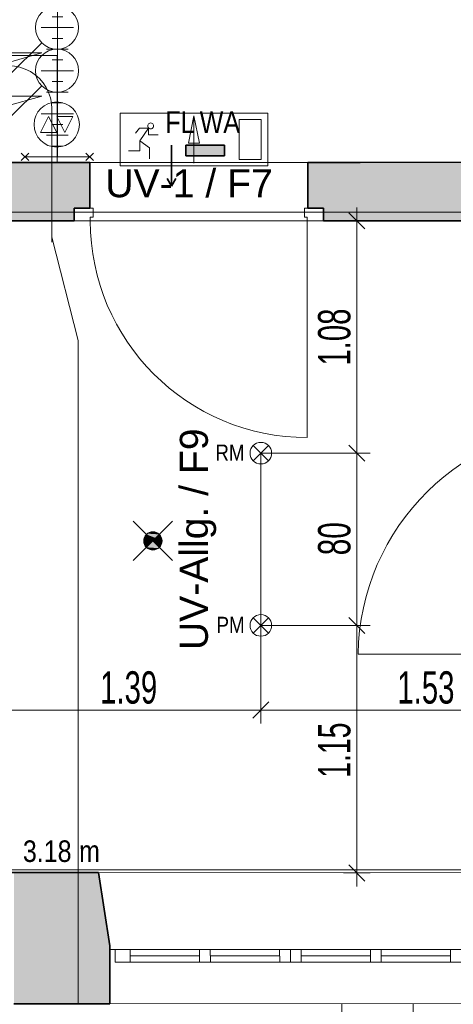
# Model space of a CAD drawing. Extents: x -321 to 526, y -52 to 542.
# Tile 32 of 56: x -8 to 33, y 214 to 305. Entities that reach past the tile are written whole.
import ezdxf
from ezdxf.lldxf.tags import DXFTag

# ---------------------------------------------------------------- set-up
doc = ezdxf.new("R2010")
doc.units = 0
doc.layers.get('0').update_dxf_attribs({"lineweight": 35})
for name, color, linetype, lineweight, true_color in [('Bereich UV Allg.', 7, 'Continuous', 18, 0xff6600), ('E_445_Sicherheitsbeleuchtung_SiBel', 7, 'Continuous', 18, 0x009900), ('E_449_Niederspannungsinstallationen_Schalter', 1, 'Continuous', 18, 0xff0000), ('E_449_Niederspannungsinstallationen_Stromkreise', 1, 'Continuous', 25, 0xff0000)]:
    doc.layers.add(name, color=color, linetype=linetype, lineweight=lineweight, true_color=true_color)
for name, color, linetype, lineweight in [('D-501 Deckenspiegel Beleuchtung_BM_PM_NB', 7, 'Continuous', 25), ('D-501 Deckenspiegel Gebäude', 7, 'Continuous', 25), ('D-501 Deckenspiegel Text_Maß', 7, 'Continuous', 25)]:
    doc.layers.add(name, color=color, linetype=linetype, lineweight=lineweight)
doc.layers.add('E_Hilfslinie', color=2, linetype='Continuous', lineweight=13, true_color=0xffff00, plot=False)
doc.styles.get("Standard").update_dxf_attribs({"font": 'arial.ttf'})
tags = doc.linetypes.add('ALL_S14', pattern=[0.1, 0.05, -0.05]).pattern_tags.tags
tags[6:7] = [DXFTag(74, 4), DXFTag(75, 0), DXFTag(340, '0'), DXFTag(46, 1.0), DXFTag(50, 0.0), DXFTag(44, 0.0), DXFTag(45, 0.0)]
tags[4:5] = [DXFTag(74, 4), DXFTag(75, 0), DXFTag(340, '0'), DXFTag(46, 1.0), DXFTag(50, 0.0), DXFTag(44, 0.0), DXFTag(45, 0.0)]
tags = doc.linetypes.add('PUNKT2_S9', pattern=[0.025, 0, -0.025]).pattern_tags.tags
tags[6:7] = [DXFTag(74, 4), DXFTag(75, 0), DXFTag(340, '0'), DXFTag(46, 1.0), DXFTag(50, 0.0), DXFTag(44, 0.0), DXFTag(45, 0.0)]
tags[4:5] = [DXFTag(74, 4), DXFTag(75, 0), DXFTag(340, '0'), DXFTag(46, 1.0), DXFTag(50, 0.0), DXFTag(44, 0.0), DXFTag(45, 0.0)]

# ---------------------------------------------------------------- blocks, each defined once
blk = doc.blocks.new('Referenz-A07MYS7IRK', base_point=(-281.008, -47.122))
at = {"layer": 'D-501 Deckenspiegel Beleuchtung_BM_PM_NB', "color": 0, "lineweight": 35}
for p, q in [((6.445, 293.434), (6.445, 289.634)), ((11.371, 293.434), (7.771, 293.434)), ((7.771, 293.434), (7.771, 292.434)), ((11.371, 292.434), (11.371, 293.434)), ((7.771, 292.434), (11.371, 292.434)), ((6.445, 289.634), (6.045, 290.327)), ((6.445, 289.634), (6.845, 290.327))]:
    blk.add_line(p, q, dxfattribs=at)
at = {"layer": 'D-501 Deckenspiegel Beleuchtung_BM_PM_NB', "color": 0, "lineweight": 13}
for p, q in [((14.02, 264.122), (15.435, 265.536)), ((14.02, 265.536), (15.435, 264.122)), ((14.02, 248.122), (15.435, 249.536)), ((14.02, 249.536), (15.435, 248.122)), ((13.978, 240.218), (15.478, 241.718)), ((14.728, 240.968), (14.728, 242.218)), ((-12.977, 240.968), (14.728, 240.968)), ((14.728, 240.968), (14.728, 239.718)), ((14.728, 240.968), (45.347, 240.968))]:
    blk.add_line(p, q, dxfattribs=at)
for centre in [(14.728, 264.829), (14.728, 248.829)]:
    blk.add_circle(centre, 1, dxfattribs=at)
at = {"layer": 'D-501 Deckenspiegel Beleuchtung_BM_PM_NB', "color": 0, "lineweight": 35}
for points in [[(7.771, 292.434), (7.771, 293.434), (7.771, 293.434)], [(7.771, 292.434), (7.771, 293.434), (11.371, 292.434)], [(11.371, 292.434), (7.771, 293.434), (11.371, 293.434)], [(11.371, 292.434), (11.371, 293.434), (11.371, 292.434)]]:
    blk.add_solid(points, dxfattribs=at)
at = {"layer": 'D-501 Deckenspiegel Gebäude', "color": 0, "lineweight": 13}
for p, q in [((-52.71, 301.755), (-4.17, 301.755)), ((-4.17, 301.755), (-4.17, 291.835)), ((-4.17, 291.835), (-52.71, 291.835)), ((-0.829, 287.595), (-2.589, 287.595)), ((-2.589, 287.595), (-2.589, 286.395)), ((-0.829, 286.735), (-0.829, 287.595)), ((18.771, 286.734), (18.771, 287.594)), ((18.771, 287.594), (19.071, 287.594)), ((-2.589, 286.395), (-1.089, 286.395)), ((-0.829, 286.735), (-1.089, 286.735)), ((-1.089, 286.735), (-1.089, 286.395)), ((18.771, 286.734), (19.031, 286.734)), ((19.031, 286.734), (19.031, 286.394)), ((19.031, 286.394), (19.031, 266.274)), ((20.531, 286.394), (19.031, 286.394)), ((45.347, 246.169), (23.751, 246.169)), ((1.222, 218.727), (0.724, 218.727)), ((1.222, 217.567), (1.222, 218.727)), ((1.222, 218.727), (2.622, 218.727)), ((2.622, 218.727), (32.32, 218.727)), ((2.622, 217.567), (2.622, 218.727)), ((2.622, 218.727), (2.622, 217.567)), ((9.042, 218.723), (9.051, 217.563)), ((10.042, 218.731), (10.051, 217.571)), ((16.467, 218.719), (16.476, 217.559)), ((17.467, 218.727), (17.476, 217.567)), ((18.467, 218.735), (18.476, 217.575)), ((24.886, 218.731), (24.896, 217.571)), ((25.886, 218.739), (25.896, 217.579)), ((32.32, 218.727), (32.32, 217.567)), ((32.32, 218.727), (33.72, 218.727)), ((32.32, 217.567), (32.32, 218.727)), ((2.622, 218.147), (9.047, 218.147)), ((10.047, 218.147), (16.471, 218.147)), ((18.471, 218.155), (24.891, 218.151)), ((25.891, 218.151), (32.32, 218.147)), ((2.622, 217.567), (1.222, 217.567)), ((32.32, 217.567), (2.622, 217.567)), ((33.72, 217.567), (32.32, 217.567)), ((0.724, 213.67), (34.339, 213.709)), ((22.245, 162.446), (22.244, 213.686)), ((28.845, 155.846), (28.844, 213.686))]:
    blk.add_line(p, q, dxfattribs=at)
at = {"layer": 'D-501 Deckenspiegel Gebäude', "color": 0, "linetype": 'ALL_S14', "lineweight": 13, "ltscale": 0.13}
for p, q in [((-4.647, 296.804), (-4.647, 284.433)), ((-4.662, 284.873), (-2.201, 275.28)), ((-2.201, 275.28), (-2.201, 213.67))]:
    blk.add_line(p, q, dxfattribs=at)
at = {"layer": 'D-501 Deckenspiegel Gebäude', "color": 0, "lineweight": 35}
for p, q in [((-26.551, 291.833), (-1.129, 291.832)), ((-1.129, 287.595), (-1.129, 291.832)), ((23.953, 291.835), (19.071, 291.833)), ((19.071, 291.833), (19.071, 287.594)), ((23.953, 291.835), (34.125, 291.845)), ((-2.589, 286.395), (-2.589, 287.595)), ((-2.589, 287.595), (-2.589, 287.595)), ((-2.589, 287.595), (-1.129, 287.595)), ((20.531, 287.594), (19.071, 287.594)), ((20.531, 287.594), (20.531, 286.394)), ((-2.589, 286.395), (-26.551, 286.395)), ((23.953, 286.396), (20.531, 286.396)), ((23.953, 286.396), (34.24, 286.398)), ((-0.327, 225.878), (-38.893, 225.878)), ((0.724, 219.066), (-0.327, 225.878)), ((0.724, 213.67), (0.724, 219.066)), ((-8.179, 213.673), (-1.339, 213.67)), ((-1.339, 213.67), (0.724, 213.67))]:
    blk.add_line(p, q, dxfattribs=at)
at = {"layer": 'D-501 Deckenspiegel Gebäude', "color": 0, "linetype": 'PUNKT2_S9', "lineweight": 13, "ltscale": 0.13}
for p, q in [((-1.129, 291.832), (19.071, 291.831)), ((-1.169, 286.395), (19.031, 286.394)), ((-0.317, 225.878), (35.197, 225.843))]:
    blk.add_line(p, q, dxfattribs=at)
at = {"layer": 'D-501 Deckenspiegel Gebäude', "color": 0, "linetype": 'ALL_S14', "lineweight": 13, "ltscale": 0.13}
blk.add_ellipse((-8.647, 296.801), major_axis=(4, -0.003), ratio=1, start_param=0, end_param=3.142848, dxfattribs=at)
at = {"layer": 'D-501 Deckenspiegel Gebäude', "color": 0, "lineweight": 13}
for centre, major_axis, end_param in [((19.031, 286.395), (-20.12, 0), 1.570796), ((45.347, 245.892), (0, 21.596), 1.557995)]:
    blk.add_ellipse(centre, major_axis=major_axis, ratio=1, start_param=0, end_param=end_param, dxfattribs=at)
at = {"layer": 'D-501 Deckenspiegel Gebäude', "color": 0, "linetype": 'PUNKT2_S9', "lineweight": 35, "ltscale": 0.35}
for points in [[(-26.551, 286.395), (-26.551, 291.833), (-2.589, 286.395)], [(-2.589, 287.595), (-26.551, 291.833), (-2.589, 291.832)], [(-2.589, 286.395), (-26.551, 291.833), (-2.589, 287.595)], [(-2.589, 287.595), (-2.589, 291.832), (-1.129, 287.595)], [(-1.129, 291.832), (-2.589, 291.832), (-1.129, 291.832)], [(-1.129, 287.595), (-2.589, 291.832), (-1.129, 291.832)]]:
    blk.add_solid(points, dxfattribs=at)
at = {"layer": 'D-501 Deckenspiegel Gebäude', "color": 0, "lineweight": 13}
for points in [[(20.531, 287.594), (19.071, 291.833), (20.531, 291.834)], [(19.071, 287.594), (19.071, 291.833), (20.531, 287.594)], [(23.947, 286.396), (20.531, 291.834), (23.947, 291.835)], [(20.531, 287.594), (20.531, 291.834), (23.947, 286.396)], [(23.947, 286.396), (23.947, 291.835), (23.953, 286.396)], [(23.953, 286.396), (23.947, 291.835), (23.953, 291.835)], [(34.135, 286.398), (23.953, 291.835), (34.135, 291.845)], [(23.953, 286.396), (23.953, 291.835), (34.135, 286.398)], [(20.531, 286.394), (20.531, 287.594), (23.947, 286.396)]]:
    blk.add_solid(points, dxfattribs=at)
at = {"layer": 'D-501 Deckenspiegel Gebäude', "color": 0, "linetype": 'PUNKT2_S9', "lineweight": 13, "ltscale": 0.13}
for points in [[(-8.169, 213.673), (-8.169, 225.878), (-1.329, 213.67)], [(-1.329, 213.67), (-8.169, 225.878), (-1.329, 225.878)], [(-1.329, 213.67), (-1.329, 225.878), (-0.317, 213.67)], [(-0.317, 213.67), (-1.329, 225.878), (-0.317, 225.878)], [(-0.317, 213.67), (-0.317, 225.878), (0.724, 213.67)], [(0.724, 213.67), (-0.317, 225.878), (0.724, 219.13)], [(0.724, 213.67), (0.724, 219.13), (0.733, 217.567)], [(0.733, 217.567), (0.724, 219.13), (0.733, 219.066)]]:
    blk.add_solid(points, dxfattribs=at)
at = {"layer": 'D-501 Deckenspiegel Text_Maß', "color": 0, "lineweight": 13}
for p, q in [((24.381, 285.647), (22.881, 287.147)), ((23.631, 286.397), (23.631, 287.647)), ((23.631, 286.397), (22.381, 286.397)), ((23.631, 286.397), (24.881, 286.397)), ((23.631, 264.829), (23.631, 286.397)), ((24.381, 264.079), (22.881, 265.579)), ((23.631, 264.829), (22.381, 264.829)), ((23.631, 264.829), (24.881, 264.829)), ((23.631, 248.829), (23.631, 264.829)), ((23.631, 248.829), (22.381, 248.829)), ((24.381, 248.079), (22.881, 249.579)), ((23.631, 248.829), (24.881, 248.829)), ((23.631, 233.499), (23.631, 248.829)), ((23.631, 225.843), (23.631, 233.499)), ((24.381, 225.093), (22.881, 226.593)), ((23.631, 225.843), (22.381, 225.843)), ((23.631, 225.843), (24.881, 225.843)), ((23.631, 225.843), (23.631, 224.593))]:
    blk.add_line(p, q, dxfattribs=at)
at = {"layer": 'D-501 Deckenspiegel Text_Maß', "color": 0, "linetype": 'PUNKT2_S9', "lineweight": 13, "ltscale": 0.13}
for p, q in [((14.728, 264.829), (14.728, 240.968)), ((23.631, 264.829), (14.728, 264.829)), ((23.631, 248.829), (14.728, 248.829))]:
    blk.add_line(p, q, dxfattribs=at)
at = {"layer": 'D-501 Deckenspiegel Beleuchtung_BM_PM_NB', "color": 0, "lineweight": 18, "char_height": 2, "attachment_point": 1, "rotation": 0.00935}
for s, insert in [('{\\W0.83;\\fArial;FL}', (5.865, 296.565)), ('{\\W0.83;\\fArial;WA}', (9.058, 296.566))]:
    blk.add_mtext(s, dxfattribs=dict(at, insert=insert))
at = {"layer": 'D-501 Deckenspiegel Beleuchtung_BM_PM_NB', "color": 0, "lineweight": 13, "char_height": 1.5, "attachment_point": 1}
for s, insert in [('{\\W0.83;\\fArial;RM}', (10.511, 265.629)), ('{\\W0.83;\\fArial;PM}', (10.615, 249.629))]:
    blk.add_mtext(s, dxfattribs=dict(at, insert=insert))
at = {"layer": 'D-501 Deckenspiegel Beleuchtung_BM_PM_NB', "color": 0, "lineweight": -2, "char_height": 3, "attachment_point": 1}
for s, insert in [('{\\W0.65;\\fArial;1.39}', (-0.182, 244.569)), ('{\\W0.65;\\fArial;1.53}', (27.382, 244.569))]:
    blk.add_mtext(s, dxfattribs=dict(at, insert=insert))
at = {"layer": 'D-501 Deckenspiegel Text_Maß', "color": 0, "lineweight": -2, "char_height": 3, "attachment_point": 1, "rotation": 90}
for s, insert in [('{\\W0.65;\\fArial;1.08}', (20.032, 272.956)), ('{\\W0.66;\\fArial;80}', (20.032, 255.342)), ('{\\W0.63;\\fArial;1.15}', (20.032, 234.673))]:
    blk.add_mtext(s, dxfattribs=dict(at, insert=insert))
at = {"layer": 'D-501 Deckenspiegel Text_Maß', "color": 0, "lineweight": 18, "char_height": 2, "attachment_point": 1}
for s, insert in [('{\\W0.83;\\fArial;3.18}', (-7.339, 228.863)), ('{\\W0.83;\\fArial;m}', (-2.126, 228.863))]:
    blk.add_mtext(s, dxfattribs=dict(at, insert=insert))
blk = doc.blocks.new('Polylinie-A07MYS7URK', base_point=(-155.211, 226.139))
at = {"color": 0, "linetype": 'ByBlock', "lineweight": -2, "ltscale": 0.18}
for p, q in [((-155.211, 287.177), (45.34, 287.218)), ((45.34, 226.139), (-155.211, 226.139))]:
    blk.add_line(p, q, dxfattribs=at)
blk = doc.blocks.new('Blockreferenz-A07MYSCORK', base_point=(-7.492, 291.996))
at = {"color": 0, "linetype": 'ByBlock', "lineweight": -2, "ltscale": 0.13}
for p, q in [((-4.639, 317.35), (-3.639, 317.35)), ((-4.139, 292.35), (-4.139, 318.077)), ((-5.639, 316.35), (-2.639, 316.35)), ((-4.639, 315.35), (-3.639, 315.35)), ((-5.139, 314.35), (-3.139, 314.35)), ((-4.639, 313.35), (-3.639, 313.35)), ((-5.639, 312.35), (-2.639, 312.35)), ((-4.639, 311.35), (-3.639, 311.35)), ((-5.139, 310.35), (-3.139, 310.35)), ((-4.639, 309.35), (-3.639, 309.35)), ((-5.639, 308.35), (-2.639, 308.35)), ((-4.639, 307.35), (-3.639, 307.35)), ((-5.139, 306.35), (-3.139, 306.35)), ((-4.639, 305.35), (-3.639, 305.35)), ((-5.639, 304.35), (-2.639, 304.35)), ((-4.639, 303.35), (-3.639, 303.35)), ((-5.139, 302.35), (-3.139, 302.35)), ((-4.639, 301.35), (-3.639, 301.35)), ((-5.639, 300.35), (-2.639, 300.35)), ((-4.639, 299.35), (-3.639, 299.35)), ((-5.139, 298.35), (-3.139, 298.35)), ((-4.639, 297.35), (-3.639, 297.35)), ((-5.639, 296.35), (-2.639, 296.35)), ((-4.639, 295.35), (-3.639, 295.35)), ((-5.139, 294.35), (-3.139, 294.35)), ((-6.785, 291.996), (-7.492, 292.703)), ((-7.492, 291.996), (-6.785, 292.703)), ((-4.639, 293.35), (-3.639, 293.35)), ((-1.492, 291.996), (-0.785, 292.703)), ((-0.785, 291.996), (-1.492, 292.703)), ((-7.139, 292.35), (-4.139, 292.35)), ((-1.139, 292.35), (-4.139, 292.35))]:
    blk.add_line(p, q, dxfattribs=at)
blk = doc.blocks.new('Blockreferenz-A07MYSDURK', base_point=(2.896, 254.862))
at = {"color": 0, "linetype": 'ByBlock', "lineweight": -2, "ltscale": 0.18}
for p, q in [((6.533, 258.499), (2.896, 254.862)), ((6.533, 254.862), (2.896, 258.499))]:
    blk.add_line(p, q, dxfattribs=at)
blk.add_circle((4.715, 256.68), 0.85, dxfattribs=at)
for points in [[(3.906, 256.943), (4.452, 256.943), (3.957, 257.066)], [(3.957, 257.066), (4.329, 257.066), (4.027, 257.18)], [(3.957, 257.066), (4.452, 256.943), (4.329, 257.066)], [(4.027, 257.18), (4.215, 257.18), (4.114, 257.281)], [(4.027, 257.18), (4.329, 257.066), (4.215, 257.18)], [(4.114, 257.281), (5.316, 257.281), (4.197, 257.355)], [(4.452, 256.943), (4.977, 256.943), (4.114, 257.281)], [(4.114, 257.281), (4.977, 256.943), (5.316, 257.281)], [(4.197, 257.355), (5.232, 257.355), (4.29, 257.416)], [(4.197, 257.355), (5.316, 257.281), (5.232, 257.355)], [(4.29, 257.416), (5.14, 257.416), (4.389, 257.466)], [(4.29, 257.416), (5.232, 257.355), (5.14, 257.416)], [(4.389, 257.466), (5.04, 257.466), (4.495, 257.501)], [(4.389, 257.466), (5.14, 257.416), (5.04, 257.466)], [(4.495, 257.501), (4.935, 257.501), (4.604, 257.523)], [(4.495, 257.501), (5.04, 257.466), (4.935, 257.501)], [(4.604, 257.523), (4.826, 257.523), (4.715, 257.53)], [(4.604, 257.523), (4.935, 257.501), (4.826, 257.523)], [(4.977, 256.943), (5.523, 256.943), (5.101, 257.066)], [(5.101, 257.066), (5.472, 257.066), (5.214, 257.18)], [(5.101, 257.066), (5.523, 256.943), (5.472, 257.066)], [(5.214, 257.18), (5.402, 257.18), (5.316, 257.281)], [(5.214, 257.18), (5.472, 257.066), (5.402, 257.18)], [(3.865, 256.68), (4.715, 256.68), (3.875, 256.813)], [(3.875, 256.547), (4.582, 256.547), (3.865, 256.68)], [(3.865, 256.68), (4.582, 256.547), (4.715, 256.68)], [(3.875, 256.813), (4.582, 256.813), (3.906, 256.943)], [(3.875, 256.813), (4.715, 256.68), (4.582, 256.813)], [(3.906, 256.418), (4.452, 256.418), (3.875, 256.547)], [(3.875, 256.547), (4.452, 256.418), (4.582, 256.547)], [(3.906, 256.943), (4.582, 256.813), (4.452, 256.943)], [(3.957, 256.294), (4.329, 256.294), (3.906, 256.418)], [(3.906, 256.418), (4.329, 256.294), (4.452, 256.418)], [(4.027, 256.181), (4.215, 256.181), (3.957, 256.294)], [(3.957, 256.294), (4.215, 256.181), (4.329, 256.294)], [(4.027, 256.181), (4.114, 256.079), (4.215, 256.181)], [(4.114, 256.079), (5.316, 256.079), (4.715, 256.68)], [(4.197, 256.006), (5.232, 256.006), (4.114, 256.079)], [(4.114, 256.079), (5.232, 256.006), (5.316, 256.079)], [(4.582, 256.813), (4.848, 256.813), (4.452, 256.943)], [(4.452, 256.943), (4.848, 256.813), (4.977, 256.943)], [(4.582, 256.813), (4.715, 256.68), (4.848, 256.813)], [(4.715, 256.68), (5.565, 256.68), (4.848, 256.813)], [(4.848, 256.547), (5.554, 256.547), (4.715, 256.68)], [(4.715, 256.68), (5.554, 256.547), (5.565, 256.68)], [(4.848, 256.813), (5.554, 256.813), (4.977, 256.943)], [(4.848, 256.813), (5.565, 256.68), (5.554, 256.813)], [(4.977, 256.418), (5.523, 256.418), (4.848, 256.547)], [(4.848, 256.547), (5.523, 256.418), (5.554, 256.547)], [(4.977, 256.943), (5.554, 256.813), (5.523, 256.943)], [(5.101, 256.294), (5.472, 256.294), (4.977, 256.418)], [(4.977, 256.418), (5.472, 256.294), (5.523, 256.418)], [(5.214, 256.181), (5.402, 256.181), (5.101, 256.294)], [(5.101, 256.294), (5.402, 256.181), (5.472, 256.294)], [(5.214, 256.181), (5.316, 256.079), (5.402, 256.181)], [(4.29, 255.944), (5.14, 255.944), (4.197, 256.006)], [(4.197, 256.006), (5.14, 255.944), (5.232, 256.006)], [(4.389, 255.895), (5.04, 255.895), (4.29, 255.944)], [(4.29, 255.944), (5.04, 255.895), (5.14, 255.944)], [(4.495, 255.859), (4.935, 255.859), (4.389, 255.895)], [(4.389, 255.895), (4.935, 255.859), (5.04, 255.895)], [(4.604, 255.837), (4.826, 255.837), (4.495, 255.859)], [(4.495, 255.859), (4.826, 255.837), (4.935, 255.859)], [(4.604, 255.837), (4.715, 255.83), (4.826, 255.837)]]:
    blk.add_solid(points, dxfattribs=at)
blk = doc.blocks.new('RZL-Oben_ 1-seitig-A07MYSE4RK', base_point=(1.683, 291.511))
at = {"color": 0, "linetype": 'ByBlock', "lineweight": -2, "ltscale": 0.18}
for p, q in [((1.683, 296.411), (15.363, 296.411)), ((1.683, 296.411), (1.683, 291.511)), ((15.363, 296.411), (15.363, 291.511)), ((8.523, 296.163), (8.006, 293.608)), ((8.523, 291.759), (8.523, 296.163)), ((8.523, 296.163), (9.04, 293.608)), ((12.71, 295.811), (14.763, 295.811)), ((12.71, 295.811), (12.71, 292.111)), ((14.763, 295.811), (14.763, 292.111)), ((3.485, 295.023), (3.093, 294.56)), ((4.306, 295.023), (3.485, 295.023)), ((3.515, 293.833), (4.306, 295.023)), ((4.306, 295.023), (4.306, 294.4)), ((3.515, 293.833), (3.515, 292.915)), ((4.406, 293.187), (3.515, 293.833)), ((4.306, 294.4), (5.214, 294.4)), ((9.04, 293.608), (8.006, 293.608)), ((3.515, 292.915), (2.47, 292.915)), ((4.406, 292.169), (4.406, 293.187)), ((12.71, 292.111), (14.763, 292.111)), ((1.683, 291.511), (15.363, 291.511))]:
    blk.add_line(p, q, dxfattribs=at)
for major_axis in [(0.272, 0), (-0.272, 0)]:
    blk.add_ellipse((4.507, 295.223), major_axis=major_axis, ratio=1, start_param=0, end_param=3.141593, dxfattribs=at)
blk = doc.blocks.new('Bauteilbeschriftung-A07MYSFQRK', base_point=(7.215, 245.671))
at = {"color": 0, "linetype": 'ByBlock', "lineweight": -2, "ltscale": 0.25, "insert": (7.215, 246.538), "char_height": 2.6, "attachment_point": 1, "rotation": 90}
blk.add_mtext('{\\fArial;UV-Allg. / F9}', dxfattribs=at)
blk = doc.blocks.new('Bauteilbeschriftung-A07MYSHIRK', base_point=(-0.567, 288.596))
at = {"color": 0, "linetype": 'ByBlock', "lineweight": -2, "ltscale": 0.25, "insert": (0.299, 291.196), "char_height": 2.6, "attachment_point": 1}
blk.add_mtext('{\\fArial;UV-1 / F7}', dxfattribs=at)
blk = doc.blocks.new('Jalousieschalter-A07MYSN6RK', base_point=(-6.302, 293.25))
at = {"color": 0, "lineweight": -2}
for p, q in [((-5.702, 294.6), (-4.952, 296.1)), ((-4.952, 296.1), (-4.202, 294.6)), ((-2.702, 296.1), (-4.202, 296.1)), ((-4.202, 296.1), (-3.452, 294.6)), ((-3.452, 294.6), (-2.702, 296.1)), ((-4.202, 294.6), (-5.702, 294.6))]:
    blk.add_line(p, q, dxfattribs=at)
blk.add_circle((-4.202, 295.35), 2.1, dxfattribs=at)
blk = doc.blocks.new('Dimmer-A07MYSP6RK', base_point=(-10.222, 295.893))
at = {"color": 0, "lineweight": -2}
for p, q in [((-5.584, 298.936), (-8.627, 295.893)), ((-8.627, 295.893), (-10.222, 297.488)), ((-5.584, 297.993), (-8.884, 297.993)), ((-8.884, 297.993), (-8.884, 297.05)), ((-8.884, 297.05), (-5.584, 297.993))]:
    blk.add_line(p, q, dxfattribs=at)
blk.add_circle((-4.17, 300.35), 2, dxfattribs=at)
blk = doc.blocks.new('Dimmer-A07MYSP8RK', base_point=(-10.222, 299.893))
at = {"color": 0, "lineweight": -2}
for p, q in [((-5.584, 302.936), (-8.627, 299.893)), ((-5.584, 301.993), (-8.884, 301.993)), ((-8.884, 301.993), (-8.884, 301.05)), ((-8.884, 301.05), (-5.584, 301.993)), ((-8.627, 299.893), (-10.222, 301.488))]:
    blk.add_line(p, q, dxfattribs=at)
blk.add_circle((-4.17, 304.35), 2, dxfattribs=at)

msp = doc.modelspace()

# ---------------------------------------------------------------- block references
at = {"color": 251, "lineweight": 25, "ltscale": 0.25, "true_color": 0x585858}
msp.add_blockref('Referenz-A07MYS7IRK', (-281.008, -47.122), dxfattribs=at)
at = {"layer": 'Bereich UV Allg.', "ltscale": 0.18}
msp.add_blockref('Polylinie-A07MYS7URK', (-155.211, 226.139), dxfattribs=at)
at = {"layer": 'E_445_Sicherheitsbeleuchtung_SiBel', "ltscale": 0.18}
for name, p in [('RZL-Oben_ 1-seitig-A07MYSE4RK', (1.683, 291.511)), ('Blockreferenz-A07MYSDURK', (2.896, 254.862))]:
    msp.add_blockref(name, p, dxfattribs=at)
at = {"layer": 'E_449_Niederspannungsinstallationen_Schalter', "linetype": 'Continuous', "ltscale": 0.18}
for name, p in [('Dimmer-A07MYSP8RK', (-10.222, 299.893)), ('Dimmer-A07MYSP6RK', (-10.222, 295.893))]:
    msp.add_blockref(name, p, dxfattribs=at)
at = {"layer": 'E_449_Niederspannungsinstallationen_Schalter', "color": 5, "linetype": 'Continuous', "ltscale": 0.18, "true_color": 0x0000ff}
msp.add_blockref('Jalousieschalter-A07MYSN6RK', (-6.302, 293.25), dxfattribs=at)
at = {"layer": 'E_449_Niederspannungsinstallationen_Stromkreise', "ltscale": 0.25}
for name, p in [('Bauteilbeschriftung-A07MYSHIRK', (-0.567, 288.596)), ('Bauteilbeschriftung-A07MYSFQRK', (7.215, 245.671))]:
    msp.add_blockref(name, p, dxfattribs=at)
at = {"layer": 'E_Hilfslinie', "ltscale": 0.13}
msp.add_blockref('Blockreferenz-A07MYSCORK', (-7.492, 291.996), dxfattribs=at)

doc.saveas('drawing.dxf')
